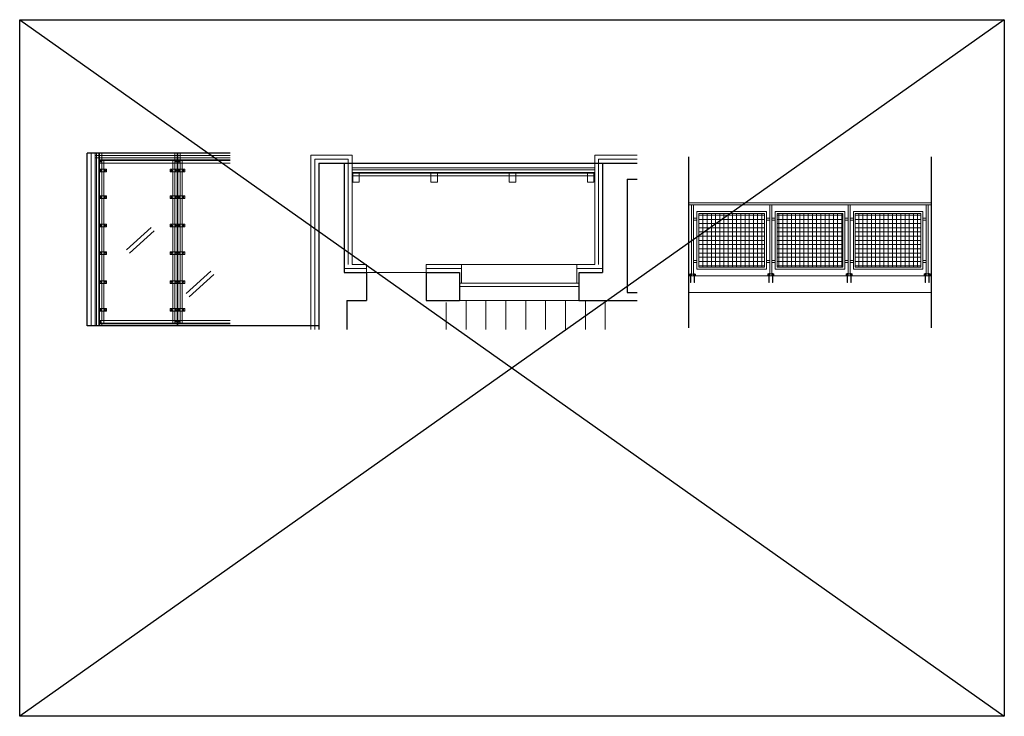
# Model space of a CAD drawing. Header units: millimetres. Extents: x -26513 to 76799, y 0 to 112149.
# Tile 50 of 98: x 12137 to 13622, y 105239 to 106289. Entities that reach past the tile are written whole.
import ezdxf

# ---------------------------------------------------------------- set-up
doc = ezdxf.new("R2010")
doc.units = ezdxf.units.MM
doc.header["$LTSCALE"] = 2
for name, color, linetype, lineweight in [('hacz  do wyłaczenia', 161, 'Continuous', 5), ('ocieplenie', 5, 'BATTING', 5), ('SCHODY', 54, 'Continuous', 15), ('stolarka', 6, 'Continuous', 9), ('widok', 3, 'Continuous', 13)]:
    doc.layers.add(name, color=color, linetype=linetype, lineweight=lineweight)
doc.layers.add('istn.śiany', color=2, linetype='Continuous')
doc.linetypes.add('BATTING', pattern='A,0.0001,-0.1,[134,ltypeshp.shx,S=0.1,R=0,X=-0.1,Y=0],-0.2,[134,ltypeshp.shx,S=0.1,R=180,X=0.1,Y=0],-0.1', length=0.4001)
pattern_1 = [(0, (105.2984, 1460.7166), (0, 6.35), []), (90, (105.2984, 1460.7166), (-6.35, 4e-16), [])]

msp = doc.modelspace()

# ---------------------------------------------------------------- hatches: boundary and pattern name
at = {"layer": 'hacz  do wyłaczenia', "linetype": 'Continuous'}
h = msp.add_hatch(dxfattribs=at)
h.set_pattern_fill('NET', color=256, scale=2, style=0)
h.set_pattern_definition(pattern_1)
h.paths.add_polyline_path([(13161.1, 105996.9), (13161.1, 105915.9), (13260.1, 105915.9), (13260.1, 105996.9)])
h = msp.add_hatch(dxfattribs=at)
h.set_pattern_fill('NET', color=256, scale=2, style=0)
h.set_pattern_definition(pattern_1)
h.paths.add_polyline_path([(13378.1, 105996.9), (13279.1, 105996.9), (13279.1, 105915.9), (13378.1, 105915.9)])
h = msp.add_hatch(dxfattribs=at)
h.set_pattern_fill('NET', color=256, scale=2, style=0)
h.set_pattern_definition(pattern_1)
h.paths.add_polyline_path([(13496.1, 105996.9), (13397.1, 105996.9), (13397.1, 105915.9), (13496.1, 105915.9)])

# ---------------------------------------------------------------- linework, layer by layer
msp.add_lwpolyline([(12136.8, 106289), (13621.8, 106289), (13621.8, 105239), (12136.8, 105239)], close=True)
at = {"layer": 'istn.śiany'}
for p, q in [((13621.8, 106289), (12136.8, 105239)), ((12136.8, 106289), (13621.8, 105239)), ((12454, 106087.8), (12238.8, 106087.8)), ((12238.8, 105827.8), (12238.8, 106087.8)), ((13145.6, 106082.2), (13145.6, 105824.6)), ((13511.6, 106082.2), (13511.6, 105824.6)), ((12588, 106072.9), (12626, 106072.9)), ((12588, 106072.9), (12588, 105822.1)), ((12626, 106072.9), (12626, 105907.9)), ((12626, 106072.9), (13016, 106072.8)), ((13016, 106072.8), (13016, 105907.9)), ((13016, 106072.8), (13068, 106072.8)), ((13053, 106048.8), (13053, 105877.9)), ((13053, 106048.8), (13068, 106048.8)), ((12626, 105907.9), (12660, 105907.9)), ((12660, 105907.9), (12660, 105865.9)), ((12750, 105907.9), (12750, 105865.9)), ((12750, 105907.9), (12800, 105907.9)), ((12800, 105907.9), (12800, 105865.9)), ((12980, 105907.9), (13016, 105907.9)), ((12980.3, 105907.7), (12980.3, 105865.7)), ((12630, 105865.9), (12660, 105865.9)), ((12630, 105865.9), (12630, 105822.1)), ((12750, 105865.9), (12800, 105865.9)), ((12980, 105865.9), (13068, 105865.9)), ((13053, 105877.9), (13068, 105877.9)), ((12586.9, 105827.8), (12238.8, 105827.8))]:
    msp.add_line(p, q, dxfattribs=at)
at = {"layer": 'ocieplenie'}
for p, q in [((12244.8, 105827.8), (12244.8, 106087.8)), ((12454, 106084.3), (12250.8, 106084.3)), ((12582, 106078.9), (12582, 105822.1)), ((12582, 106078.9), (12632, 106078.9)), ((12632, 106078.9), (12632, 105919.9)), ((13010, 106078.8), (13068, 106078.8)), ((13010, 106078.8), (13010, 105919.9)), ((12626, 105913.9), (12660, 105913.9)), ((12750, 105913.9), (12803, 105913.9)), ((12977, 105913.9), (13016, 105913.9))]:
    msp.add_line(p, q, dxfattribs=at)
at = {"layer": 'ocieplenie', "linetype": 'Continuous'}
for p, q in [((12250.8, 105827.8), (12250.8, 106087.8)), ((12454, 106080.8), (12250.8, 106080.8)), ((12576, 106084.9), (12638, 106084.9)), ((12576, 106084.9), (12576, 105822.1)), ((12638, 106084.9), (12638, 105919.9)), ((13004, 106084.8), (13068, 106084.8)), ((13004, 106084.8), (13004, 105919.9)), ((12334.9, 105975.6), (12297.8, 105942.1)), ((12339.4, 105970.7), (12302.3, 105937.1)), ((12638, 105919.9), (12660, 105919.9)), ((12660, 105907.9), (12660, 105919.9)), ((12750, 105919.9), (12803, 105919.9)), ((12750, 105907.9), (12750, 105919.9)), ((12803, 105919.9), (12803, 105891.9)), ((12977, 105919.9), (13004, 105919.9)), ((12977, 105919.9), (12977, 105891.9)), ((12425, 105909.9), (12387.9, 105876.3)), ((12429.5, 105904.9), (12392.4, 105871.4))]:
    msp.add_line(p, q, dxfattribs=at)
at = {"layer": 'SCHODY'}
for p, q in [((12810, 105865.9), (12810, 105822.1)), ((12840, 105865.9), (12840, 105822.1)), ((12870, 105865.9), (12870, 105822.1)), ((12900, 105865.9), (12900, 105822.1)), ((12930, 105865.9), (12930, 105822.1)), ((12930, 105865.9), (12930, 105822.1)), ((12960, 105865.9), (12960, 105822.1)), ((12960, 105865.9), (12960, 105822.1)), ((12990, 105865.9), (12990, 105822.1)), ((12990, 105865.9), (12990, 105822.1)), ((13020, 105865.9), (13020, 105822.1)), ((12780, 105862.6), (12780, 105822.1))]:
    msp.add_line(p, q, dxfattribs=at)
at = {"layer": 'stolarka'}
for p, q in [((12252.8, 105827.8), (12252.8, 106087.8)), ((12256.3, 105827.8), (12256.3, 106087.8)), ((12257.3, 105827.8), (12257.3, 106087.8)), ((12257.3, 106077.8), (12374.8, 106077.8)), ((12257.3, 106076.8), (12374.8, 106076.8)), ((12260.8, 106077.8), (12260.8, 106087.8)), ((12260.8, 105917.5), (12260.8, 106076.8)), ((12263.8, 105917.5), (12263.8, 106076.8)), ((12367.8, 105917.5), (12367.8, 106076.8)), ((12370.8, 106077.8), (12370.8, 106087.8)), ((12370.8, 105917.5), (12370.8, 106076.8)), ((12374.3, 105827.8), (12374.3, 106087.8)), ((12374.8, 106077.8), (12454, 106077.8)), ((12374.8, 106076.8), (12454, 106076.8)), ((12375.3, 105827.8), (12375.3, 106087.8)), ((12378.8, 106077.8), (12378.8, 106087.8)), ((12378.8, 105917.5), (12378.8, 106076.8)), ((12381.8, 105917.5), (12381.8, 106076.8)), ((12257.3, 106072.8), (12374.8, 106072.8)), ((12374.8, 106072.8), (12454, 106072.8)), ((12638, 106065.7), (13004, 106065.7)), ((12638, 106062.7), (13004, 106062.7)), ((12638, 106058.5), (13004, 106058.5)), ((12638, 106057.5), (13004, 106057.5)), ((12638, 106053.5), (13004, 106053.5)), ((12260.8, 105879.8), (12260.8, 105952.3)), ((12263.8, 105879.8), (12263.8, 105952.3)), ((12367.8, 105879.8), (12367.8, 105952.3)), ((12370.8, 105879.8), (12370.8, 105952.3)), ((12378.8, 105879.8), (12378.8, 105952.3)), ((12381.8, 105879.8), (12381.8, 105952.3)), ((12260.8, 105835.8), (12260.8, 105918)), ((12263.8, 105831.8), (12263.8, 105918)), ((12367.8, 105831.8), (12367.8, 105918)), ((12370.8, 105831.8), (12370.8, 105918)), ((12378.8, 105831.8), (12378.8, 105918)), ((12381.8, 105831.8), (12381.8, 105918)), ((12803, 105919.9), (12977, 105919.9)), ((12660, 105907.9), (12750, 105907.9)), ((13145.6, 105902.9), (13511.6, 105902.9)), ((12800, 105891.9), (12980, 105891.9)), ((12800, 105886.9), (12980, 105886.9)), ((12800, 105865.9), (12980, 105865.9)), ((13145.6, 105877.9), (13511.6, 105877.9)), ((12374.8, 105835.8), (12256.8, 105835.8)), ((12374.8, 105831.8), (12256.8, 105831.8)), ((12374.8, 105830.8), (12256.8, 105830.8)), ((12260.8, 105827.8), (12260.8, 105830.8)), ((12454, 105835.8), (12374.8, 105835.8)), ((12454, 105831.8), (12374.8, 105831.8)), ((12454, 105830.8), (12374.8, 105830.8))]:
    msp.add_line(p, q, dxfattribs=at)
for points in [[(12257.3, 106063.5), (12267.7, 106063.5), (12267.7, 106059.5), (12257.3, 106059.5)], [(12363.9, 106063.5), (12374.3, 106063.5), (12374.3, 106059.5), (12363.9, 106059.5)], [(12375.3, 106063.5), (12385.7, 106063.5), (12385.7, 106059.5), (12375.3, 106059.5)], [(12639.1, 106057.5), (12648.9, 106057.5), (12648.9, 106044.3), (12639.1, 106044.3)], [(12757.1, 106057.5), (12766.9, 106057.5), (12766.9, 106044.3), (12757.1, 106044.3)], [(12875.1, 106057.5), (12884.9, 106057.5), (12884.9, 106044.3), (12875.1, 106044.3)], [(12993.1, 106057.5), (13002.9, 106057.5), (13002.9, 106044.3), (12993.1, 106044.3)], [(12257.3, 106023.4), (12267.7, 106023.4), (12267.7, 106019.4), (12257.3, 106019.4)], [(12363.9, 106023.4), (12374.3, 106023.4), (12374.3, 106019.4), (12363.9, 106019.4)], [(12375.3, 106023.4), (12385.7, 106023.4), (12385.7, 106019.4), (12375.3, 106019.4)], [(12257.3, 105980.7), (12267.7, 105980.7), (12267.7, 105976.7), (12257.3, 105976.7)], [(12363.9, 105980.7), (12374.3, 105980.7), (12374.3, 105976.7), (12363.9, 105976.7)], [(12375.3, 105980.7), (12385.7, 105980.7), (12385.7, 105976.7), (12375.3, 105976.7)], [(12257.3, 105939.3), (12267.7, 105939.3), (12267.7, 105935.3), (12257.3, 105935.3)], [(12363.9, 105939.3), (12374.3, 105939.3), (12374.3, 105935.3), (12363.9, 105935.3)], [(12375.3, 105939.3), (12385.7, 105939.3), (12385.7, 105935.3), (12375.3, 105935.3)], [(12257.3, 105895.6), (12267.7, 105895.6), (12267.7, 105891.6), (12257.3, 105891.6)], [(12363.9, 105895.6), (12374.3, 105895.6), (12374.3, 105891.6), (12363.9, 105891.6)], [(12375.3, 105895.6), (12385.7, 105895.6), (12385.7, 105891.6), (12375.3, 105891.6)], [(12257.3, 105853.5), (12267.7, 105853.5), (12267.7, 105849.5), (12257.3, 105849.5)], [(12363.9, 105853.5), (12374.3, 105853.5), (12374.3, 105849.5), (12363.9, 105849.5)], [(12375.3, 105853.5), (12385.7, 105853.5), (12385.7, 105849.5), (12375.3, 105849.5)]]:
    msp.add_lwpolyline(points, close=True, dxfattribs=at)
for centre in [(12259.1, 106075.3), (12372.5, 106075.3), (12376.9, 106075.1), (12259.1, 106061.6), (12265.5, 106061.7), (12365.7, 106061.6), (12372.1, 106061.7), (12377.1, 106061.6), (12383.5, 106061.7), (12259.1, 106021.5), (12265.5, 106021.6), (12365.7, 106021.5), (12372.1, 106021.6), (12377.1, 106021.5), (12383.5, 106021.6), (12259.1, 105978.7), (12265.5, 105978.8), (12365.7, 105978.7), (12372.1, 105978.8), (12377.1, 105978.7), (12383.5, 105978.8), (12259.1, 105937.4), (12265.5, 105937.5), (12365.7, 105937.4), (12372.1, 105937.5), (12377.1, 105937.4), (12383.5, 105937.5), (12259.1, 105893.7), (12265.5, 105893.8), (12365.7, 105893.7), (12372.1, 105893.8), (12377.1, 105893.7), (12383.5, 105893.8), (12259.1, 105851.5), (12265.5, 105851.6), (12365.7, 105851.5), (12372.1, 105851.6), (12377.1, 105851.5), (12383.5, 105851.6), (12259.1, 105833.4), (12372.5, 105834.1), (12376.9, 105833.9)]:
    msp.add_circle(centre, 0.686, dxfattribs=at)
at = {"layer": 'widok'}
for p, q in [((13145.6, 106012.9), (13511.6, 106012.9)), ((13145.6, 106009.9), (13511.6, 106009.9)), ((13150.1, 106009.9), (13150.1, 105902.9)), ((13153.1, 106009.9), (13153.1, 105902.9)), ((13158.1, 105999.9), (13158.1, 105912.9)), ((13158.1, 105999.9), (13263.1, 105999.9)), ((13263.1, 105999.9), (13263.1, 105912.9)), ((13268.1, 106009.9), (13268.1, 105902.9)), ((13271.1, 106009.9), (13271.1, 105902.9)), ((13276.1, 105999.9), (13381.1, 105999.9)), ((13276.1, 105999.9), (13276.1, 105912.9)), ((13381.1, 105999.9), (13381.1, 105912.9)), ((13386.1, 106009.9), (13386.1, 105902.9)), ((13386.1, 106009.9), (13386.1, 105902.9)), ((13389.1, 106009.9), (13389.1, 105902.9)), ((13394.1, 105999.9), (13499.1, 105999.9)), ((13394.1, 105999.9), (13394.1, 105912.9)), ((13499.1, 105999.9), (13499.1, 105912.9)), ((13504.1, 106009.9), (13504.1, 105902.9)), ((13507.1, 106009.9), (13507.1, 105902.9)), ((13507.1, 106009.9), (13507.1, 105902.9)), ((13507.1, 106009.9), (13507.1, 105902.9)), ((13507.1, 106009.9), (13507.1, 105902.9)), ((13153.1, 105989.9), (13158.1, 105989.9)), ((13153.1, 105986.9), (13158.1, 105986.9)), ((13161.1, 105996.9), (13161.1, 105915.9)), ((13161.1, 105996.9), (13260.1, 105996.9)), ((13260.1, 105996.9), (13260.1, 105915.9)), ((13263.1, 105989.9), (13268.1, 105989.9)), ((13263.1, 105986.9), (13268.1, 105986.9)), ((13271.1, 105989.9), (13276.1, 105989.9)), ((13271.1, 105986.9), (13276.1, 105986.9)), ((13279.1, 105996.9), (13378.1, 105996.9)), ((13279.1, 105996.9), (13279.1, 105915.9)), ((13378.1, 105996.9), (13378.1, 105915.9)), ((13381.1, 105989.9), (13386.1, 105989.9)), ((13381.1, 105986.9), (13386.1, 105986.9)), ((13389.1, 105989.9), (13394.1, 105989.9)), ((13389.1, 105986.9), (13394.1, 105986.9)), ((13397.1, 105996.9), (13496.1, 105996.9)), ((13397.1, 105996.9), (13397.1, 105915.9)), ((13496.1, 105996.9), (13496.1, 105915.9)), ((13499.1, 105989.9), (13504.1, 105989.9)), ((13499.1, 105986.9), (13504.1, 105986.9)), ((13153.1, 105925.8), (13158.1, 105925.8)), ((13263.1, 105925.8), (13268.1, 105925.8)), ((13271.1, 105925.8), (13276.1, 105925.8)), ((13381.1, 105925.8), (13386.1, 105925.8)), ((13389.1, 105925.8), (13394.1, 105925.8)), ((13499.1, 105925.8), (13504.1, 105925.8)), ((13153.1, 105922.8), (13158.1, 105922.8)), ((13158.1, 105912.9), (13263.1, 105912.9)), ((13161.1, 105915.9), (13260.1, 105915.9)), ((13263.1, 105922.8), (13268.1, 105922.8)), ((13271.1, 105922.8), (13276.1, 105922.8)), ((13276.1, 105912.9), (13381.1, 105912.9)), ((13279.1, 105915.9), (13378.1, 105915.9)), ((13381.1, 105922.8), (13386.1, 105922.8)), ((13389.1, 105922.8), (13394.1, 105922.8)), ((13394.1, 105912.9), (13499.1, 105912.9)), ((13397.1, 105915.9), (13496.1, 105915.9)), ((13499.1, 105922.8), (13504.1, 105922.8)), ((13147.1, 105905.4), (13147.1, 105902.9)), ((13147.1, 105905.4), (13156.1, 105905.4)), ((13148.6, 105905.9), (13149.1, 105905.9)), ((13148.6, 105905.9), (13148.6, 105892.9)), ((13149.1, 105905.9), (13149.1, 105892.9)), ((13154.1, 105905.9), (13154.1, 105892.9)), ((13154.1, 105905.9), (13154.6, 105905.9)), ((13154.6, 105905.9), (13154.6, 105892.9)), ((13156.1, 105905.4), (13156.1, 105902.9)), ((13265.1, 105905.9), (13265.1, 105902.9)), ((13265.1, 105905.9), (13274.1, 105905.9)), ((13266.6, 105906.4), (13266.6, 105892.9)), ((13266.6, 105906.4), (13267.1, 105906.4)), ((13267.1, 105906.4), (13267.1, 105892.9)), ((13272.1, 105906.4), (13272.1, 105892.9)), ((13272.1, 105906.4), (13272.6, 105906.4)), ((13272.6, 105906.4), (13272.6, 105892.9)), ((13274.1, 105905.9), (13274.1, 105902.9)), ((13383.1, 105905.9), (13383.1, 105902.9)), ((13383.1, 105905.9), (13392.1, 105905.9)), ((13384.6, 105906.4), (13384.6, 105892.9)), ((13384.6, 105906.4), (13385.1, 105906.4)), ((13385.1, 105906.4), (13385.1, 105892.9)), ((13390.1, 105906.4), (13390.1, 105892.9)), ((13390.1, 105906.4), (13390.6, 105906.4)), ((13390.6, 105906.4), (13390.6, 105892.9)), ((13392.1, 105905.9), (13392.1, 105902.9)), ((13501.1, 105905.9), (13501.1, 105902.9)), ((13501.1, 105905.9), (13510.1, 105905.9)), ((13502.6, 105906.4), (13502.6, 105892.9)), ((13502.6, 105906.4), (13503.1, 105906.4)), ((13503.1, 105906.4), (13503.1, 105892.9)), ((13508.1, 105906.4), (13508.1, 105892.9)), ((13508.1, 105906.4), (13508.6, 105906.4)), ((13508.6, 105906.4), (13508.6, 105892.9)), ((13510.1, 105905.9), (13510.1, 105902.9)), ((13148.6, 105892.9), (13149.1, 105892.9)), ((13154.1, 105892.9), (13154.6, 105892.9)), ((13266.6, 105892.9), (13267.1, 105892.9)), ((13272.1, 105892.9), (13272.6, 105892.9)), ((13384.6, 105892.9), (13385.1, 105892.9)), ((13390.1, 105892.9), (13390.6, 105892.9)), ((13502.6, 105892.9), (13503.1, 105892.9)), ((13508.1, 105892.9), (13508.6, 105892.9))]:
    msp.add_line(p, q, dxfattribs=at)

doc.saveas('drawing.dxf')
